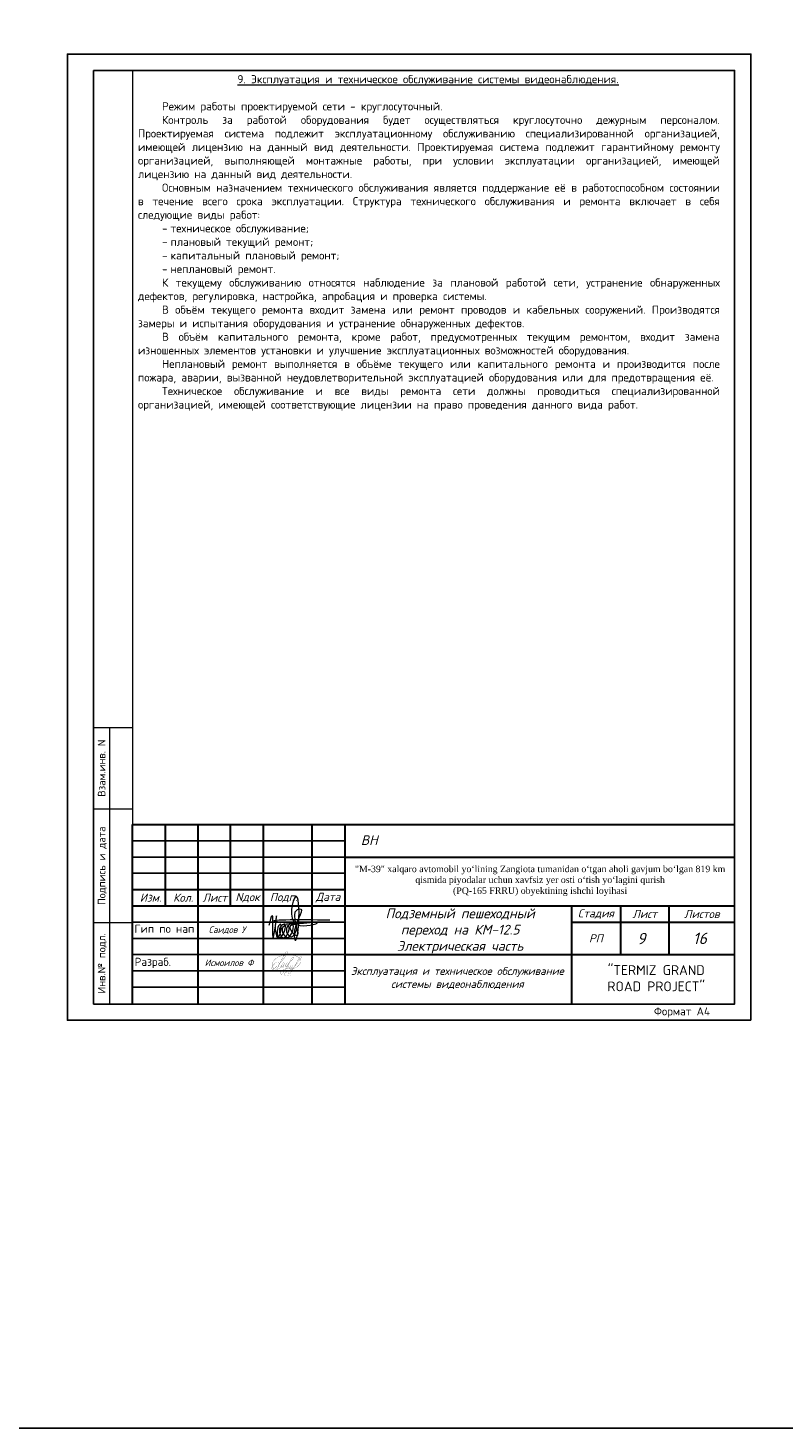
# Model space of a CAD drawing. Header units: millimetres. Extents: x 2008 to 593522, y -10016 to 93699.
# Tile 10 of 102: x 205983 to 229214, y -10016 to 33021. Entities that reach past the tile are written whole.
import ezdxf
from ezdxf.enums import TextEntityAlignment as Align

# ---------------------------------------------------------------- set-up
doc = ezdxf.new("R2010")
doc.units = ezdxf.units.MM
for name, color, linetype in [('pdf', 253, 'Continuous'), ('ВИДЕО', 7, 'Continuous'), ('Газопровод проект', 7, 'Continuous'), ('Спецификации и таблицы', 7, 'Continuous'), ('СС', 250, 'Continuous')]:
    doc.layers.add(name, color=color, linetype=linetype)
doc.layers.add('Text', color=7, linetype='Continuous', lineweight=25)
doc.layers.add('ВН', color=250, linetype='Continuous', lineweight=50)
doc.styles.add('ISO_1.0', font='isocpeur.ttf')
doc.styles.add('isocpeur', font='isocpeui.ttf')
doc.styles.add('ISOCRUP 700', font='isocpeui.ttf')
doc.styles.add('KAKTUS', font='isocpeur.ttf', dxfattribs={"height": 250})
doc.styles.add('MtXpl_ISOCPEUR', font='isocpeur.ttf')
doc.styles.get("Standard").update_dxf_attribs({"font": 'arial.ttf'})
doc.styles.add('ViTEXT', font='isocpeur.ttf')
doc.styles.add('ГОСТ 250', font='isocpeui.ttf', dxfattribs={"height": 300})

# ---------------------------------------------------------------- blocks, each defined once
blk = doc.blocks.new('подпис')
at = {"color": 5, "lineweight": 5}
blk.add_spline([(31479.7, 2343.7), (31482.5, 2353.6), (31483.5, 2330.4), (31487.2, 2353.5), (31487.2, 2332.9), (31488.1, 2331.3), (31490.9, 2345), (31489.2, 2343.1), (31490.4, 2331.2), (31495.6, 2344.6), (31491, 2341.8), (31494.6, 2331), (31499, 2343.9), (31493.7, 2341.7), (31498.6, 2331.3), (31503, 2345.2), (31497.9, 2342.1), (31502.3, 2332), (31506.8, 2344.3), (31501.3, 2342.8), (31507.8, 2333.1), (31508.5, 2359.9), (31510.6, 2360.5), (31506.1, 2340.8), (31506.4, 2328.4), (31509.9, 2346.1), (31506.7, 2373.1), (31507.9, 2344.6), (31528.8, 2346.5), (31518.2, 2345.9), (31494.3, 2346.2), (31488.1, 2347.2), (31541.9, 2349.3)], degree=3, dxfattribs=at)
blk = doc.blocks.new('подпс')
at = {"color": 5, "const_width": 0.05}
blk.add_lwpolyline([(0, 0), (1.9, 3.65, -0.041873), (2.69, 5.04, -0.116653), (2.95, 5.29, -0.604899), (3.28, 5.09, -0.056543), (3.18, 4.75, -0.072994), (2.35, 3.48), (1.45, 2.35), (0.89, 1.66), (-0.55, 0.32, -0.011825), (-1.1, -0.12, -0.31388), (-1.46, -0.02, -0.182705), (-1.51, 0.4, -0.055432), (-1.14, 1.08, -0.028053), (-0.83, 1.48, -0.085563), (-0.43, 1.81, -0.055889), (-0.02, 2.02, -0.145111), (0.43, 2.06, -0.209079), (0.65, 1.85, -0.041237), (0.73, 1.52, -0.07797), (0.7, 1.32, 0.034239), (0.59, 0.56, 0.071112), (0.62, 0.25, 0.569331), (0.94, 0.2), (1.13, 0.52), (1.33, 0.84), (1.74, 1.53), (1.38, 0.85, 0.462796), (1.49, 0.54, 0.14348), (1.61, 0.55, 0.087119), (1.86, 0.78), (1.94, 0.89), (2.35, 1.57), (1.99, 0.89, 0.462796), (2.1, 0.58, 0.14348), (2.22, 0.6, 0.087119), (2.47, 0.82), (2.55, 0.93), (2.96, 1.61), (2.6, 0.93, 0.462796), (2.71, 0.62, 0.14348), (2.83, 0.64, 0.087119), (3.09, 0.87), (3.16, 0.97), (3.8, 1.82), (4.49, 2.58, 0.036143), (4.92, 3.05, 0.054012), (5.13, 3.41, 0.217088), (5.14, 3.61, 0.309071), (5, 3.7, 0.203329), (4.81, 3.61, 0.018564), (4.69, 3.48, 0.029858), (4.48, 3.2, 0.043783), (4.22, 2.73), (3.8, 1.82), (3.32, 0.9), (2.8, 0.05), (2.51, -0.37), (2.21, -0.8), (1.86, -1.3, -0.119626), (1.58, -1.59, -0.26114), (1.22, -1.51, -0.236346), (1.14, -1.12, -0.109534), (1.41, -0.67, -0.093962), (2.12, -0.15, -0.062698), (2.47, -0.01), (3.07, 0.16, 0.171882), (3.33, 0.32, 0.037507), (3.75, 0.99, -0.001655), (3.38, 0.31, 0.42906), (3.5, 0.01, 0.14348), (3.62, 0.02, 0.087119), (3.88, 0.25), (3.95, 0.35, 0.037507), (4.37, 1.03, -0.001655), (4, 0.35, 0.42906), (4.12, 0.04, 0.14348), (4.24, 0.06, 0.087119), (4.5, 0.29), (4.58, 0.39, 0.037507), (4.99, 1.07, -0.001655), (4.62, 0.39, 0.42906), (4.74, 0.08, 0.14348), (4.87, 0.09, 0.050748), (5.13, 0.31, 0.03225), (5.46, 0.78), (5.46, 0.78), (6.56, 2.21), (6.91, 2.69, 0.002511), (7.2, 3.08, 0.07253), (7.51, 3.62, 0.078361), (7.52, 3.76, 0.371118), (7.41, 3.88, 0.183193), (7.21, 3.81, 0.02936), (7.07, 3.67, 0.063684), (6.85, 3.38, 0.015486), (6.59, 2.92), (5.46, 0.78), (5.18, 0.24), (4.88, -0.18), (4.6, -0.62, 0.00834), (4.24, -1.12, -0.055888), (3.95, -1.4, -0.283957), (3.59, -1.32, -0.12577), (3.52, -0.93, -0.182417), (3.79, -0.5, -0.083536), (4.23, -0.22, -0.013062), (4.89, 0.04), (5.46, 0.23), (5.74, 0.33, 0.116004), (7.08, 1.56, 0.428715), (6.63, 3.64, 0.12721), (4.71, 4.23, 0.041028), (1.72, 4.11, 0.144633), (-0.31, 3.23, 0.091884), (-1.22, 2.14, 0.133661), (-1.45, 1.21, 0.309429), (-0.55, -0.04, 0.080388), (1.42, -0.42, 0.056896), (2.95, -0.29, -0.961806), (3.09, -0.87, 0.165029), (2.35, -1.39, 0.375592), (2.38, -1.79, 0.325472), (3.47, -1.95, -0.206053), (4.22, -1.89)], format="xyb", dxfattribs=at)
blk = doc.blocks.new('УГЛАВОЙ ШТАМП')
at = {"layer": 'ВИДЕО', "lineweight": 30, "ltscale": 0.3}
for p, q in [((-852427, 453631), (-852427, 459150)), ((-852427, 459150), (-833927, 459150)), ((-852427, 453631), (-852427, 459150)), ((-852427, 459150), (-833927, 459150)), ((-851427, 459150), (-851427, 456650)), ((-851427, 459150), (-851427, 456650)), ((-850409, 453631), (-850409, 459150)), ((-850409, 453631), (-850409, 459150)), ((-849427, 459150), (-849427, 456650)), ((-849427, 459150), (-849427, 456650)), ((-848409, 459150), (-848409, 453631)), ((-848409, 459150), (-848409, 453631)), ((-846909, 453631), (-846909, 459150)), ((-846909, 453631), (-846909, 459150)), ((-845909, 459150), (-845909, 453631)), ((-845909, 459150), (-845909, 453631)), ((-845909, 458150), (-833927, 458150)), ((-845909, 458150), (-833927, 458150)), ((-852427, 457150), (-845909, 457150)), ((-852427, 457150), (-845909, 457150)), ((-852427, 456650), (-833927, 456650)), ((-852427, 456650), (-833927, 456650)), ((-838938, 456650), (-838938, 453631)), ((-838938, 456650), (-838938, 453631)), ((-837438, 456650), (-837438, 455150)), ((-837438, 456650), (-837438, 455150)), ((-835938, 455150), (-835938, 456650)), ((-835938, 455150), (-835938, 456650)), ((-838938, 456150), (-833927, 456150)), ((-838938, 456150), (-833927, 456150)), ((-845909, 455150), (-833927, 455150)), ((-845909, 455150), (-833927, 455150))]:
    blk.add_line(p, q, dxfattribs=at)
at = {"layer": 'ВИДЕО', "color": 250, "lineweight": 25, "ltscale": 0.3}
for p, q in [((-852427, 458650), (-845909, 458650)), ((-852427, 458650), (-845909, 458650)), ((-852427, 458150), (-845909, 458150)), ((-852427, 458150), (-845909, 458150)), ((-852427, 457650), (-845909, 457650)), ((-852427, 457650), (-845909, 457650)), ((-852427, 454150), (-845909, 454150)), ((-852427, 454150), (-845909, 454150))]:
    blk.add_line(p, q, dxfattribs=at)
at = {"layer": 'ВИДЕО', "color": 7}
for p, q in [((-852427, 456150), (-845909, 456150)), ((-852427, 456150), (-845909, 456150)), ((-852427, 455650), (-845909, 455650)), ((-852427, 455650), (-845909, 455650)), ((-852427, 455150), (-845909, 455150)), ((-852427, 455150), (-845909, 455150)), ((-852427, 454650), (-845909, 454650)), ((-852427, 454650), (-845909, 454650))]:
    blk.add_line(p, q, dxfattribs=at)
at = {"color": 0, "lineweight": 5, "xscale": 30, "yscale": 30, "zscale": 30}
blk.add_blockref('подпис', (-1792618, 385740), dxfattribs=at)
at = {"color": 5, "xscale": 100, "yscale": 100, "zscale": 100}
blk.add_blockref('подпс', (-847995, 454707), dxfattribs=at)
at = {"color": 250, "insert": (-845153, 458668), "char_height": 300, "width": 1500, "attachment_point": 5, "style": 'KAKTUS'}
blk.add_mtext('{\\fISOCPEUR|b0|i1|c204|p34;\\C0;ВН}', dxfattribs=at)
at = {"color": 7, "insert": (-839903, 457418), "char_height": 200, "width": 11662.65, "attachment_point": 5, "style": 'KAKTUS'}
blk.add_mtext('\\pxqc;{\\fTimes New Roman|b0|i0|c204|p18;\\C0;"M-39" xalqaro avtomobil yo‘lining Zangiota tumanidan o‘tgan aholi gavjum bo‘lgan 819 km qismida piyodalar uchun xavfsiz yer osti o‘tish yo‘lagini qurish \\P(PQ-165 FRRU) obyektining ishchi loyihasi}', dxfattribs=at)
at = {"lineweight": 5, "insert": (-842361, 456567), "char_height": 300, "width": 5259.89, "attachment_point": 2, "style": 'isocpeur'}
blk.add_mtext('\\pxqc;Подземный пешеходный переход на КМ-12.5 Электрическая часть', dxfattribs=at)
at = {"linetype": 'Continuous', "lineweight": 9, "char_height": 200, "width": 2678.92, "attachment_point": 5}
for s, insert in [('{\\fISOCPEUR|b0|i1|c204|p34;Саидов У}', (-849522, 455900)), ('{\\fISOCPEUR|b0|i1|c204|p34; Исмоилов Ф}', (-849522, 454900))]:
    blk.add_mtext(s, dxfattribs=dict(at, insert=insert))
at = {"layer": 'Text', "color": 7, "lineweight": 25, "insert": (-838255, 454424), "char_height": 300, "width": 3837.88, "attachment_point": 4, "style": 'ISO_1.0'}
blk.add_mtext('\\pxqc;{\\C256;"TERMIZ GRAND ROAD PROJECT"}', dxfattribs=at)
at = {"layer": 'ВИДЕО', "color": 7, "char_height": 250, "width": 12129.34, "attachment_point": 5, "style": 'ГОСТ 250'}
for s, insert in [('\\pi170;Дата', (-846504, 456900)), ('\\pi170;Дата', (-846504, 456900)), ('\\pi206.89;Лист', (-850004, 456900)), ('\\pi206.89;Лист', (-850004, 456900)), ('\\pi222.5;Nдок', (-849004, 456900)), ('\\pi222.5;Nдок', (-849004, 456900)), ('\\pi260;Изм.', (-852004, 456900)), ('\\pi260;Изм.', (-852004, 456900)), ('\\pi265;Кол.', (-851004, 456900)), ('\\pi265;Кол.', (-851004, 456900)), ('\\pi440;Подп.', (-848004, 456900))]:
    blk.add_mtext(s, dxfattribs=dict(at, insert=insert))
at = {"layer": 'ВИДЕО', "lineweight": 30, "ltscale": 0.3, "width": 12000, "attachment_point": 5, "style": 'ГОСТ 250'}
for s, insert, char_height in [('Стадия', (-838188, 456400), 250), ('Стадия', (-838188, 456400), 250), ('Лист', (-836688, 456400), 250), ('Лист', (-836688, 456400), 250), ('Листов', (-834933, 456400), 250), ('Листов', (-834933, 456400), 250), ('РП', (-838188, 455650), 250), ('\\pxt25;16', (-834992, 455650), 350)]:
    blk.add_mtext(s, dxfattribs=dict(at, insert=insert, char_height=char_height))
at = {"layer": 'Газопровод проект', "lineweight": 25, "style": 'ISO_1.0'}
for s, p in [('Гип по нап', (-852369, 455819, -47755)), ('Разраб.', (-852363, 454802, -125361))]:
    blk.add_text(s, height=250, dxfattribs=at).set_placement(p)

msp = doc.modelspace()

# ---------------------------------------------------------------- linework, layer by layer
at = {"color": 1}
msp.add_lwpolyline([(505279.0736, -10016.2585), (2007.9716, -10016.2585), (2007.9716, 70378.1399), (505279.0736, 70378.1399)], close=True, dxfattribs=at)
at = {"layer": 'pdf', "color": 251, "true_color": 0x636466}
msp.add_lwpolyline([(228195.3556, 2516.9116), (207195.3556, 2516.9116), (207195.3556, 32216.9116), (228195.3556, 32216.9116)], close=True, dxfattribs=at)
at = {"layer": 'pdf', "color": 252, "linetype": 'Continuous', "ltscale": 15, "true_color": 0x939598}
msp.add_lwpolyline([(207995.3556, 31716.9132), (227695.3556, 31716.9132), (227695.3556, 3016.9132), (207995.3556, 3016.9132)], close=True, dxfattribs=at)
at = {"layer": 'ВН', "color": 250, "lineweight": 13}
msp.add_line((209195.3472, 3016.9116), (209195.3472, 8516.9116), dxfattribs=at)
at = {"layer": 'СС', "color": 250, "lineweight": 13}
for p, q in [((207995.3556, 3016.9116), (207995.3556, 11516.9116)), ((207995.3556, 11516.9116), (209195.3556, 11516.9116)), ((208495.3556, 3016.9116), (208495.3556, 11516.9116)), ((207995.3556, 9016.9116), (209195.3556, 9016.9116)), ((209195.3556, 5516.9116), (207995.3556, 5516.9116)), ((209195.3556, 3016.9116), (207995.3556, 3016.9116))]:
    msp.add_line(p, q, dxfattribs=at)
for points in [[(207195.3556, 2516.9116), (228195.3556, 2516.9116), (228195.3556, 32216.9116), (207195.3556, 32216.9116)], [(209195.3556, 3016.9116), (227695.3556, 3016.9116), (227695.3556, 31716.9116), (209195.3556, 31716.9116)]]:
    msp.add_lwpolyline(points, close=True, dxfattribs=at)

# ---------------------------------------------------------------- block references
for p in [(1015489.4832, -450613.6625), (1038197.5509, -450613.6609), (1061622.6894, -450613.6625)]:
    msp.add_blockref('УГЛАВОЙ ШТАМП', p)

# ---------------------------------------------------------------- texts
at = {"layer": 'ВН', "color": 250, "lineweight": 30, "style": 'ViTEXT'}
msp.add_text('Формат А4', height=250, dxfattribs=at).set_placement((225217.3344, 2668.6154))
at = {"layer": 'Спецификации и таблицы', "lineweight": 25, "style": 'ISOCRUP 700'}
msp.add_text('9', height=350, dxfattribs=at).set_placement((224700.5491, 4854.5504))
at = {"layer": 'СС', "color": 250, "lineweight": 13, "style": 'MtXpl_ISOCPEUR'}
for s, p in [('Взам.инв. N', (208245.3556, 10266.9116)), ('Подпись и дата', (208245.3556, 7266.9116)), ('Инв.№ подл.', (208245.3556, 4266.9116))]:
    msp.add_text(s, height=235, rotation=90, dxfattribs=at).set_placement(p, align=Align.MIDDLE_CENTER)
at = {"layer": 'СС', "color": 250, "lineweight": 13, "style": 'ViTEXT'}
for s, insert, char_height, width, attachment_point in [('\\pxb0.25,qc,t14;{\\fISOCPEUR|b1|i0|c204|p34;\\L\\C256;9. Эксплуатация и техническое обслуживание системы видеонаблюдения.\\P\\P\\pi2.95417,qj,tz;\\fISOCPEUR|b0|i0|c204|p34;\\lРежим работы проектируемой сети - круглосуточный.\\PКонтроль за работой оборудования будет осуществляться круглосуточно дежурным персоналом. Проектируемая система подлежит эксплуатационному обслуживанию специализированной организацией, имеющей лицензию на данный вид деятельности. Проектируемая система подлежит гарантийному ремонту организацией, выполняющей монтажные работы, при условии эксплуатации организацией, имеющей лицензию на данный вид деятельности.\\PОсновным назначением технического обслуживания является поддержание её в работоспособном состоянии в течение всего срока эксплуатации. Структура технического обслуживания и ремонта включает в себя следующие виды работ:\\P\\pi0,l2.95417;-^Iтехническое обслуживание;\\P-^Iплановый текущий ремонт;\\P-^Iкапитальный плановый ремонт;\\P-^Iнеплановый ремонт.\\P\\pi2.95417,l0;К текущему обслуживанию относятся наблюдение за плановой работой сети, устранение обнаруженных дефектов, регулировка, настройка, апробация и проверка системы.\\PВ объём текущего ремонта входит замена или ремонт проводов и кабельных сооружений. Производятся замеры и испытания оборудования и устранение обнаруженных дефектов.\\PВ объём капитального ремонта, кроме работ, предусмотренных текущим ремонтом, входит замена изношенных элементов установки и улучшение эксплуатационных возможностей оборудования.\\PНеплановый ремонт выполняется в объёме текущего или капитального ремонта и производится после пожара, аварии, вызванной неудовлетворительной эксплуатацией оборудования или для предотвращения её.\\PТехническое обслуживание и все виды ремонта сети должны проводиться специализированной организацией, имеющей соответствующие лицензии на право проведения данного вида работ.}', (209361.9313, 31572.4226), 250, 17828.08927, 1), ('\\pxb0.25,qc,t14;{\\fISOCPEUR|b0|i1|c204|p34;\\C256;Эксплуатация и техническое обслуживание \\Pсистемы видеонаблюдения}', (219176.407, 3812.8673), 240, 12129.341013, 5)]:
    msp.add_mtext(s, dxfattribs=dict(at, insert=insert, char_height=char_height, width=width, attachment_point=attachment_point))

doc.saveas('drawing.dxf')
